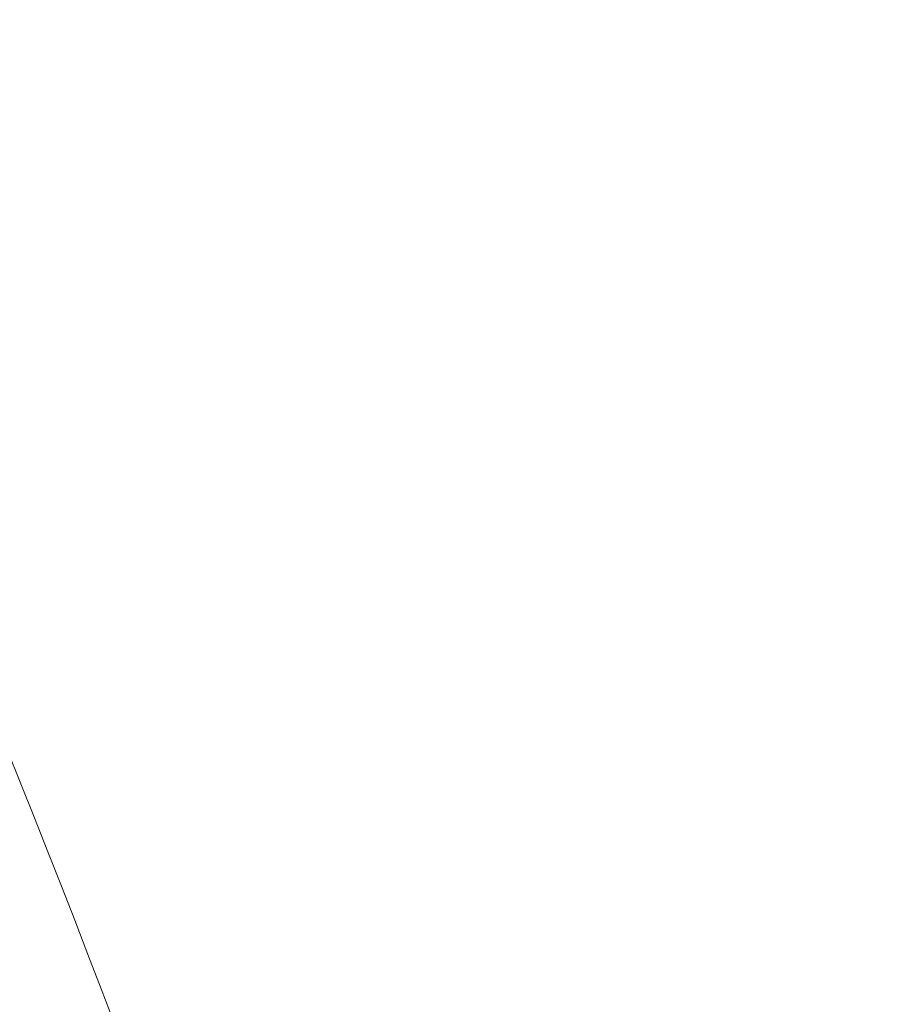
# Model space of a CAD drawing. Header units: metres. Extents: x -115250 to 1551995, y -140807 to 374743.
# Tile 162 of 205: x 116595 to 117006, y 312305 to 312770. Entities that reach past the tile are written whole.
import ezdxf

# ---------------------------------------------------------------- set-up
doc = ezdxf.new("R2010")
doc.units = ezdxf.units.M
doc.header["$LTSCALE"] = 100
doc.linetypes.add('0103aDVOJČERCHOVANÁ', pattern=[6.199999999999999, 3, -1, 0.1, -1, 0.1, -1])
doc.linetypes.add('{ Wide Dash }', pattern=[12, 4, -2, 4, -2])
for name, color, linetype, lineweight in [('010-pomocna', 30, 'Continuous', 15), ('010-popis', 16, 'Continuous', 9), ('910-tenka', 4, 'Continuous', 15)]:
    doc.layers.add(name, color=color, linetype=linetype, lineweight=lineweight)
doc.layers.add('900-plocha', color=20, linetype='Continuous', lineweight=40, plot=False)

msp = doc.modelspace()

# ---------------------------------------------------------------- hatches: boundary and pattern name
at = {"layer": '010-popis', "transparency": 33554534}
h = msp.add_hatch(color=20, dxfattribs=at)
h.dxf.hatch_style = 1
h.paths.add_polyline_path([(32976.70574760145, 315777.9824569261), (42046.70574760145, 315777.982456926), (42046.70574760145, 293917.9824569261), (32976.70574760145, 293917.9824569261)])
edge = h.paths.add_edge_path()
edge.add_line((91086.70574760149, 315777.9824569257), (111276.5341167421, 315777.9824569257))
edge.add_arc((111767.7190379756, 310773.3185233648), 5028.709945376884, 44.06479429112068, 95.60536728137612, ccw=False)
edge.add_arc((110817.4183680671, 310208.6941664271), 6109.56417152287, 0.5561132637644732, 41.67087666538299, ccw=False)
edge.add_line((116926.6947612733, 310267.9927108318), (116926.6947612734, 298417.9824569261))
edge.add_line((116926.6947612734, 298417.9824569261), (110026.675474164, 298417.9824569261))
edge.add_line((110026.675474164, 298417.9824569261), (110026.675474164, 309717.9824569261))
edge.add_line((110026.675474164, 309717.9824569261), (91086.70574760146, 309717.9824569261))
edge.add_line((91086.70574760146, 309717.9824569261), (91086.70574760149, 315777.9824569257))

# ---------------------------------------------------------------- linework, layer by layer
at = {"layer": '010-pomocna', "color": 0, "linetype": '{ Wide Dash }', "flags": 128}
for points in [[(116926.6947612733, 309802.9496756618), (116926.6947612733, 310267.9927108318, 0.4142161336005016), (111276.4844238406, 315918.1534469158), (109626.6749858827, 315918.1534469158)], [(116826.6947612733, 309802.9496756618), (116826.6947612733, 310267.9927108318, 0.4142161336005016), (111276.4853017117, 315818.1534469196), (109626.6749858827, 315818.1534469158)]]:
    msp.add_lwpolyline(points, format="xyb", dxfattribs=at)
at = {"layer": '900-plocha'}
msp.add_lwpolyline([(91086.70574760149, 315777.9824569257), (111276.5341167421, 315777.9824569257, -0.2287576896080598), (115381.1175256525, 314270.6425123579, -0.1813466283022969), (116926.6947612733, 310267.9927108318), (116926.6947612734, 298417.9824569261), (110026.675474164, 298417.9824569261), (110026.675474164, 309717.9824569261), (91086.70574760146, 309717.9824569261), (91086.70574760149, 315777.9824569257)], format="xyb", dxfattribs=at)
at = {"layer": '910-tenka', "color": 0, "linetype": '0103aDVOJČERCHOVANÁ', "flags": 128}
msp.add_lwpolyline([(117006.2224123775, 310348.9920377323, 0.4103753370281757), (111284.828516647, 315998.2154361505), (109626.6749858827, 315998.1534469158)], format="xyb", dxfattribs=at)

doc.saveas('drawing.dxf')
